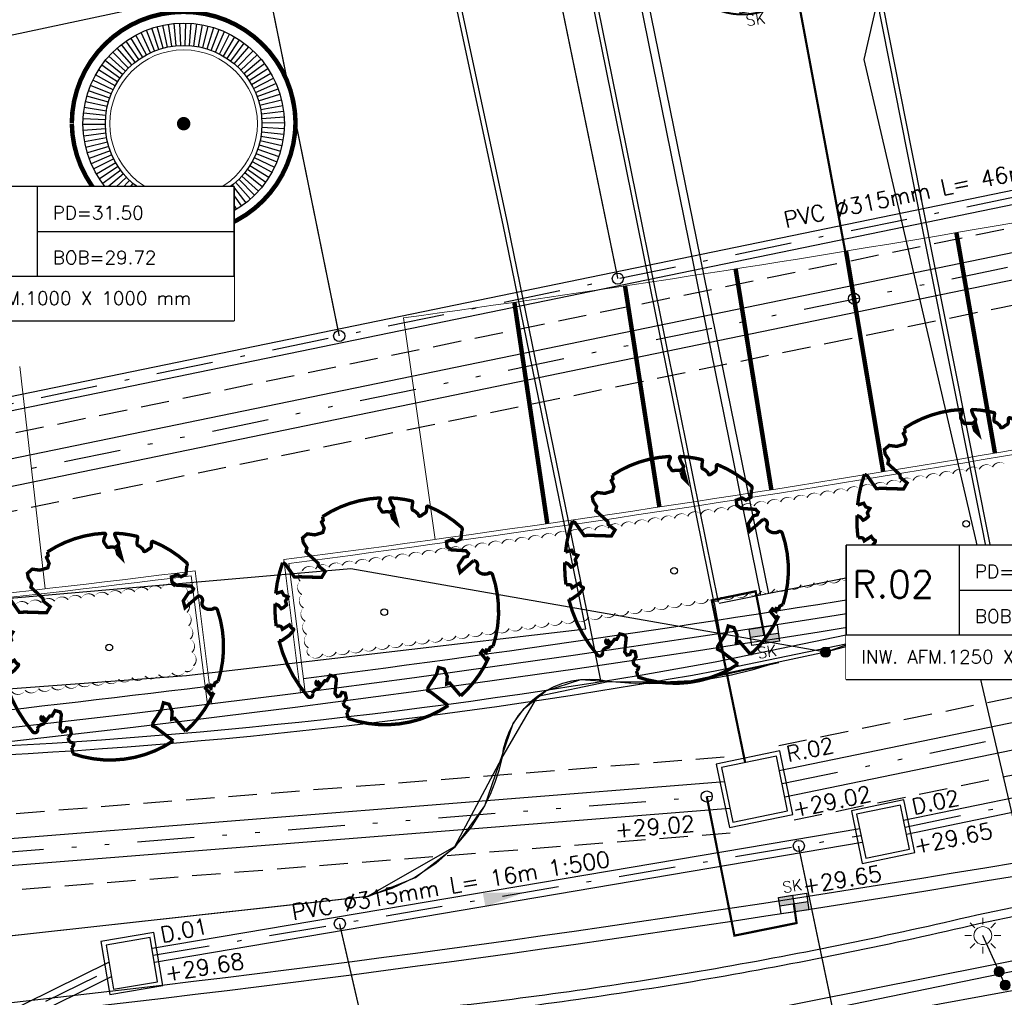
# Model space of a CAD drawing. Header units: metres. Extents: x 202952 to 203755, y 348959 to 349702.
# Tile 28 of 91: x 203231 to 203253, y 349342 to 349364. Entities that reach past the tile are written whole.
import ezdxf

# ---------------------------------------------------------------- set-up
doc = ezdxf.new("R2010")
doc.units = ezdxf.units.M
for name, pattern in [('1-200 DASHDOT', [2.54, 1.27, -0.635, 0, -0.635]), ('1-200 DIVIDE', [3.175, 1.27, -0.635, 0, -0.635, 0, -0.635]), ('1-200 HIDDEN', [0.9525, 0.635, -0.3175]), ('PH 1-1 STREEP', [2, 1, -1])]:
    doc.linetypes.add(name, pattern=pattern)
for name, color, linetype in [('PH-BEST-KL-DATA_ZIGGO BV', 12, '1-200 ZIGGO'), ('PH-BEST-KL-ET_MIDDENSPANNING_ENEXIS', 12, '1-200 MIDDENSPANNING'), ('PH-BEST-KL-LAAGSPANNING-ENEXIS', 12, '1-200 LAAGSPANNING'), ('PH-BEST-KL-WATER-WML', 12, '1-200 WML'), ('PH-BEST-RIO-DICHTSCHUIMEN', 222, '1-200 BATTING'), ('PH-INM-BOOM-HANDHAVEN', 96, 'Continuous'), ('PH-INM-KANTVERHARDING', 253, 'Continuous'), ('PH-NIEUW-AFSCHEIDING MATERIAAL PARKEERVAK', 115, 'PH 1-1 STREEP'), ('PH-NIEUW-BAND-20-30', 115, 'Continuous'), ('PH-NIEUW-BEPLANTING- OMRANDING', 115, 'Continuous'), ('PH-NIEUW-BEPLANTING-BOOM', 98, 'Continuous'), ('PH-NIEUW-BEPLANTING-HAAG', 115, '1-200 BLOKHAAG'), ('PH-NIEUW-STRAATMEUBILAIR-BOOMBANK', 115, 'Continuous'), ('PH-RIO-HUISAANSLUITING-DWA', 210, '1-200 DASHDOT'), ('PH-RIO-KOLK', 240, 'Continuous'), ('PH-RIO-KOLKAANSLUITING', 150, '1-200 HIDDEN'), ('PH-RIO-PUT-DWA', 240, 'Continuous'), ('PH-RIO-PUT-RWA', 150, 'Continuous'), ('PH-RIO-STRENG-DWA', 240, '1-200 DASHDOT'), ('PH-RIO-STRENG-INFILTRATIE', 8, '1-200 HIDDEN'), ('PH-RIO-STRENG-IT', 150, '1-200 DIVIDE'), ('PH-RIO-TEKST', 7, 'Continuous'), ('PH-RIO-TEKST-DWA-PUTTENSTAAT', 7, 'Continuous'), ('PH-RIO-VLOEIVLAKHOOGTE', 7, 'Continuous')]:
    doc.layers.add(name, color=color, linetype=linetype)
doc.layers.add('PH-NIEUW-AFSCHEIDING PARKEERVAK MAATVOERING', color=115, linetype='Continuous', lineweight=5)
doc.layers.add('PH-NIEUW-OPSLUITBAND-10', color=115, linetype='Continuous', lineweight=18)
doc.styles.add('NLCS-ISO', font='txt')
doc.styles.add('ROMANS', font='romans.shx')
doc.linetypes.add('1-200 BATTING', pattern='A,1.27e-05,-0.127,[134,ltypeshp.shx,S=0.127,R=0,X=-0.127,Y=0],-0.254,[134,ltypeshp.shx,S=0.127,R=180,X=0.127,Y=0],-0.127', length=0.508013)
doc.linetypes.add('1-200 BLOKHAAG', pattern='A,0,-0.035,[1,Gras.shx,S=5,R=0,X=0,Y=0.0025],-0.475', length=0.51)
doc.linetypes.add('1-200 LAAGSPANNING', pattern='A,1.5,-0.6,["LS",ROMANS,S=0.24,R=0,X=-0.45,Y=-0.12],-0.05', length=2.15)
doc.linetypes.add('1-200 MIDDENSPANNING', pattern='A,1.5,-0.6,["MS",ROMANS,S=0.24,R=0,X=-0.5,Y=-0.12],-0.05', length=2.15)
doc.linetypes.add('1-200 WML', pattern='A,1.5,-0.6,["WML",ROMANS,S=0.24,R=0,X=-0.5,Y=-0.12],-0.3', length=2.4)
doc.linetypes.add('1-200 ZIGGO', pattern='A,1.5,-0.6,["ZIGGO",ROMANS,S=0.24,R=0,X=-0.5,Y=-0.12],-0.65', length=2.75)

# ---------------------------------------------------------------- blocks, each defined once
blk = doc.blocks.new('SKL-WTB_HULP_MOF-SO')
at = {"linetype": 'ByBlock', "lineweight": 18}
h = blk.add_hatch(color=0, dxfattribs=at)
h.dxf.hatch_style = 1
h.paths.add_polyline_path([(-0.5625, 0, 1), (0.5625, 0, 1)])
at = {"color": 0, "linetype": 'ByBlock', "lineweight": 18}
blk.add_circle((0, 0), 0.5625, dxfattribs=at)
at = {"color": 0, "linetype": 'ByBlock', "lineweight": 18, "style": 'NLCS-ISO', "flags": 1}
for tag, p in [('TYPE', (1.5, 0)), ('LABEL', (1.5, -1.5)), ('OMSCHRIJVING', (1.5, -3))]:
    blk.add_attdef(tag, p, '', height=1, dxfattribs=at)
blk = doc.blocks.new('SKL-ET_OV_LICHTMAST-SO')
at = {"color": 0, "linetype": 'ByBlock', "lineweight": 18}
for points in [[(-1.41, 1.41), (-0.88, 0.88)], [(0, 2), (0, 1.25)], [(0.88, 0.88), (1.41, 1.41)], [(-1.25, 0), (-2, 0)], [(2, 0), (1.25, 0)], [(-1.41, -1.41), (-0.88, -0.88)], [(0.88, -0.88), (1.41, -1.41)], [(0, -1.25), (0, -2)]]:
    blk.add_lwpolyline(points, dxfattribs=at)
blk.add_circle((0, 0), 1, dxfattribs=at)
blk = doc.blocks.new('*U37')
at = {"const_width": 0.03}
blk.add_lwpolyline([(0.0865, 0.9424), (0.0882, 0.9444), (0.0899, 0.9462), (0.0915, 0.9478), (0.093, 0.9493), (0.0945, 0.9508), (0.096, 0.9523), (0.0974, 0.9539), (0.0989, 0.9558), (0.1003, 0.9579), (0.1016, 0.9604), (0.1026, 0.9635), (0.1033, 0.9672), (0.1035, 0.9716), (0.103, 0.9769), (0.1018, 0.9832), (0.0951, 1.0069, -0.52938), (0.1058, 1.0198, -0.087139), (0.4437, 0.9249, -0.372341), (0.4569, 0.8945), (0.4708, 0.8238), (0.436, 0.7892), (0.3984, 0.7971), (0.3534, 0.7633), (0.3706, 0.7205), (0.4172, 0.7055), (0.5424, 0.7342), (0.5729, 0.7174), (0.5699, 0.6905), (0.5414, 0.6729), (0.5154, 0.5883), (0.5486, 0.534), (0.6336, 0.6693, -0.504641), (0.6812, 0.6279, 0.331948), (0.7087, 0.5842, 0.282008), (0.7986, 0.6008), (0.7914, 0.597, -0.512156), (0.8325, 0.5967, -0.16076), (1.0189, -0.0112), (0.9955, -0.0338), (0.9953, -0.0588), (0.9724, -0.063), (0.9752, -0.0876), (0.9396, -0.0761), (0.9288, -0.1038), (0.9728, -0.1331), (0.9865, -0.1439), (1.0107, -0.1198, -0.106371), (0.8681, -0.5221), (0.7411, -0.4402), (0.7175, -0.4564), (0.7025, -0.389), (0.6572, -0.3347), (0.6047, -0.3352), (0.6059, -0.398), (0.5661, -0.5355), (0.5721, -0.5618), (0.601, -0.5659), (0.786, -0.6366, -0.236298), (-0.045, -1.0027, 0.159625), (-0.0694, -0.954, 0.350802), (-0.063, -0.9056, -0.504641), (-0.12, -0.8786), (-0.1061, -0.834), (-0.1295, -0.7925), (-0.1603, -0.7956), (-0.165, -0.8288), (-0.1884, -0.8423), (-0.2161, -0.8211), (-0.24, -0.695), (-0.2582, -0.6767), (-0.3044, -0.6782), (-0.3172, -0.733), (-0.3361, -0.7389), (-0.3538, -0.7846), (-0.4007, -0.7595, 0.733583), (-0.3835, -0.7945, -0.861625), (-0.374, -0.8255, 0.279978), (-0.4086, -0.8785), (-0.4072, -0.8805, -0.827056), (-0.4416, -0.9165, -0.116774), (-0.8304, -0.5113), (-0.8229, -0.5098), (-0.8167, -0.5081), (-0.8118, -0.5062), (-0.8079, -0.504), (-0.8049, -0.5018), (-0.8026, -0.4995), (-0.8009, -0.4972), (-0.7535, -0.4368), (-0.7525, -0.4347), (-0.7517, -0.4327), (-0.751, -0.4307), (-0.7503, -0.4287), (-0.7497, -0.4266), (-0.7489, -0.4245), (-0.7481, -0.4222), (-0.747, -0.4198), (-0.7457, -0.4171), (-0.7443, -0.4142), (-0.7427, -0.4112), (-0.741, -0.408), (-0.7394, -0.4048), (-0.7378, -0.4015), (-0.7364, -0.3982), (-0.7352, -0.3949), (-0.7342, -0.3918), (-0.7335, -0.3887), (-0.7331, -0.3858), (-0.733, -0.3831), (-0.7332, -0.3807), (-0.7336, -0.3786), (-0.7343, -0.3768), (-0.7353, -0.3754), (-0.7365, -0.3745), (-0.738, -0.3738), (-0.7397, -0.3735), (-0.7416, -0.3732), (-0.7436, -0.3731), (-0.7458, -0.3729), (-0.7481, -0.3725), (-0.7504, -0.372), (-0.7528, -0.3711), (-0.7552, -0.37), (-0.7577, -0.3686), (-0.7602, -0.367), (-0.7627, -0.3652), (-0.7653, -0.3633), (-0.7679, -0.3612), (-0.7706, -0.3591), (-0.7733, -0.357), (-0.776, -0.3548), (-0.7787, -0.3525), (-0.7813, -0.35), (-0.8299, -0.4057), (-0.8323, -0.403), (-0.8346, -0.4), (-0.8366, -0.3969), (-0.8385, -0.3935), (-0.8407, -0.3903), (-0.8438, -0.3875), (-0.8483, -0.3856), (-0.8548, -0.3849), (-0.8637, -0.3857), (-0.8758, -0.3885), (-0.8914, -0.3935, -0.040997), (-0.9582, -0.2054), (-0.9235, -0.2114), (-0.8925, -0.2313), (-0.876, -0.2163), (-0.8562, -0.1854), (-0.8752, -0.1563), (-0.8646, -0.1134), (-0.904, -0.1102), (-0.9304, -0.0846), (-0.9784, -0.116, -0.05814), (-0.9976, 0.1658), (-0.9704, 0.1604), (-0.8597, 0.0728), (-0.8119, 0.0894), (-0.6256, 0.1385), (-0.6098, 0.2), (-0.6818, 0.2287), (-0.6928, 0.2523), (-0.8243, 0.3168), (-0.8272, 0.3537), (-0.8716, 0.3914), (-0.8897, 0.428), (-0.8593, 0.4757), (-0.7915, 0.4863), (-0.7299, 0.5265), (-0.7292, 0.568), (-0.7676, 0.6133), (-0.7574, 0.6324), (-0.7726, 0.662, -0.13428), (-0.3328, 0.967, -0.541727), (-0.3193, 0.9566), (-0.3215, 0.9279), (-0.3211, 0.913), (-0.319, 0.9015), (-0.3158, 0.893), (-0.3116, 0.8867), (-0.307, 0.8821), (-0.3021, 0.8784), (-0.2974, 0.8752), (-0.2931, 0.8718), (-0.2892, 0.8684), (-0.2856, 0.865), (-0.2823, 0.8618), (-0.2791, 0.859), (-0.2759, 0.8567), (-0.2728, 0.8551), (-0.2695, 0.8543), (-0.266, 0.8545), (-0.2623, 0.8554), (-0.2585, 0.8569), (-0.2545, 0.8589), (-0.2505, 0.861), (-0.2463, 0.8633), (-0.2421, 0.8653), (-0.2379, 0.8671), (-0.2336, 0.8684), (-0.2294, 0.8693), (-0.2252, 0.87), (-0.2211, 0.8706), (-0.2171, 0.8712), (-0.2132, 0.8719), (-0.2096, 0.873), (-0.2061, 0.8744), (-0.2029, 0.8764), (-0.1999, 0.8789), (-0.1972, 0.8817), (-0.1947, 0.8848), (-0.1926, 0.8648), (-0.1881, 0.8597), (-0.1668, 0.8236), (-0.1221, 0.7992), (-0.1854, 0.9016), (-0.1842, 0.9047), (-0.1834, 0.9077), (-0.183, 0.9107), (-0.1832, 0.9136), (-0.1839, 0.9166), (-0.1854, 0.9195), (-0.1875, 0.9226), (-0.1905, 0.9258), (-0.1943, 0.9293), (-0.1988, 0.9333), (-0.2041, 0.9381), (-0.2099, 0.9438), (-0.2164, 0.9507), (-0.2235, 0.959), (-0.2399, 0.9802, -0.543104), (-0.2342, 0.9962, -0.046766), (-0.0468, 1.0235, -0.385168), (-0.0363, 1.0149), (-0.0305, 0.9765), (-0.0276, 0.9645), (-0.0243, 0.9561), (-0.0208, 0.9506), (-0.017, 0.9475), (-0.0132, 0.9459), (-0.0093, 0.9454), (-0.0055, 0.9452), (-0.0017, 0.9448), (0.0019, 0.9441), (0.0054, 0.9431), (0.0088, 0.942), (0.0122, 0.9407), (0.0154, 0.9393), (0.0186, 0.9379), (0.0217, 0.9364), (0.0248, 0.935), (0.0278, 0.9335), (0.0307, 0.9321), (0.0334, 0.9306), (0.036, 0.9291), (0.0383, 0.9275), (0.0404, 0.9259), (0.0422, 0.9241), (0.0438, 0.9223), (0.0451, 0.9204), (0.0462, 0.9185), (0.0473, 0.9168), (0.0483, 0.9152), (0.0494, 0.9138), (0.0506, 0.9128), (0.0521, 0.9121), (0.0537, 0.9118), (0.0556, 0.912), (0.0577, 0.9126), (0.06, 0.9135), (0.0623, 0.9148), (0.0647, 0.9165), (0.0672, 0.9184), (0.0696, 0.9207), (0.0719, 0.9232), (0.0742, 0.926), (0.0765, 0.9288), (0.0787, 0.9318), (0.0807, 0.9346), (0.0827, 0.9374), (0.0847, 0.94)], format="xyb", close=True, dxfattribs=at)
blk.add_circle((0, 0), 0.03)
blk = doc.blocks.new('Materialisatie')
blk.add_solid([(-1.04, 0.173), (-1.04, -0.173), (0, 0)])
at = {"style": 'ROMANS'}
blk.add_attdef('MATERIALISATIE', (-2.631, 0.657), '', height=0.4, dxfattribs=at)
blk = doc.blocks.new('*U25')
at = {"const_width": 0.1}
blk.add_lwpolyline([(-2.5, 0.004, 0.990403), (2.5, 0.03, 0.990403), (-2.5, 0.018)], format="xyb", dxfattribs=at)
at = {"linetype": 'Continuous', "const_width": 0.15}
blk.add_lwpolyline([(-0.075, 0, 1), (0.075, 0, 1)], format="xyb", close=True, dxfattribs=at)
blk = doc.blocks.new('*U30')
at = {"style": 'ROMANS'}
blk.add_attdef('VV', (0, 0), '', height=0.4, dxfattribs=at)
blk = doc.blocks.new('*U32')
for p, q in [((6.928, 1), (6.928, -1)), ((0, 0), (0, -1))]:
    blk.add_line(p, q)
blk.add_lwpolyline([(0, 2), (6.928, 2), (6.928, -1), (0, -1)], close=True)
blk.add_wipeout([(0, 2), (6.928, 2), (6.928, -1), (0, -1)])
for p, q in [((2.528, 2), (2.528, 0)), ((2.528, 1), (6.928, 1)), ((2.528, 0), (6.928, 0)), ((0, -1), (6.928, -1))]:
    blk.add_line(p, q)
blk.add_lwpolyline([(0, 2), (0, 0), (6.928, 0), (6.928, 2)], close=True)
at = {"style": 'ROMANS'}
for tag, p, height in [('PD', (2.877, 1.265), 0.3), ('P.NR', (0.139, 0.828), 0.6), ('BOB', (2.877, 0.265), 0.3), ('INW.AFM.', (0.338, -0.643), 0.3)]:
    blk.add_attdef(tag, p, '', height=height, dxfattribs=at)
blk = doc.blocks.new('*U53')
h = blk.add_hatch(color=256)
h.paths.add_polyline_path([(0, 0.374), (-0.315, 0.374), (-0.315, 0.187), (0, 0.187)])
h.paths.add_polyline_path([(0, 0.187), (0, 0), (0.315, 0), (0.315, 0.187)])
blk.add_lwpolyline([(0.315, 0), (-0.315, 0), (-0.315, 0.374), (0.315, 0.374)], close=True)
for points in [[(-0.315, 0.374), (0, 0.374), (0, 0)], [(-0.315, 0.187), (0.315, 0.187)]]:
    blk.add_lwpolyline(points)
at = {"style": 'ROMANS'}
blk.add_attdef('SK', (-0.193, 0.454), '', height=0.25, dxfattribs=at)
blk = doc.blocks.new('*U48')
h = blk.add_hatch(color=256)
h.paths.add_polyline_path([(0, 0.374), (-0.315, 0.374), (-0.315, 0.187), (0, 0.187)])
h.paths.add_polyline_path([(0, 0.187), (0, 0), (0.315, 0), (0.315, 0.187)])
blk.add_lwpolyline([(0.315, 0), (-0.315, 0), (-0.315, 0.374), (0.315, 0.374)], close=True)
for points in [[(-0.315, 0.374), (0, 0.374), (0, 0)], [(-0.315, 0.187), (0.315, 0.187)]]:
    blk.add_lwpolyline(points)
at = {"style": 'ROMANS'}
blk.add_attdef('SK', (-0.214, -0.31), '', height=0.25, dxfattribs=at)

msp = doc.modelspace()

# ---------------------------------------------------------------- linework, layer by layer
at = {"layer": 'PH-BEST-KL-DATA_ZIGGO BV'}
for points in [[(203254.506, 349351.64), (203254.121, 349351.205), (203253.784, 349350.963), (203252.485, 349350.745)], [(203218.819, 349335.49), (203233.597, 349338.909), (203234.523, 349339.148), (203293.579, 349351.282), (203295.81, 349340.637)], [(203249.404, 349350.198), (203251.496, 349350.943), (203252.485, 349350.745)], [(203249.404, 349350.198), (203246.404, 349349.554), (203245.166, 349349.494), (203243.932, 349349.578), (203243.15, 349349.327)], [(203222.577, 349342.91), (203239.196, 349344.746), (203240.243, 349345.162), (203241.132, 349345.854), (203241.793, 349346.766), (203242.426, 349348.607), (203242.67, 349348.94), (203243.15, 349349.327)]]:
    msp.add_lwpolyline(points, dxfattribs=at)
at = {"layer": 'PH-BEST-KL-ET_MIDDENSPANNING_ENEXIS'}
for points in [[(203252.485, 349350.745), (203253.475, 349350.787), (203254.299, 349351.336), (203254.445, 349351.54), (203254.632, 349351.707), (203255.151, 349351.798), (203255.609, 349351.536), (203257.619, 349349.779), (203260.216, 349349.161), (203266.729, 349350.388), (203273.469, 349351.67), (203276.911, 349352.675), (203281.928, 349353.842), (203290.772, 349357.564), (203296.892, 349361.341)], [(203249.405, 349350.198), (203238.798, 349352.06), (203224.672, 349350.827), (203219.847, 349349.502), (203213.896, 349347.713), (203202.332, 349346.874), (203198.876, 349347.19), (203195.885, 349348.951)], [(203252.486, 349350.745), (203251.659, 349350.958), (203250.849, 349350.687), (203250.144, 349350.39), (203249.404, 349350.198)], [(203196.997, 349347.478), (203200.84, 349344.532), (203205.542, 349343.375), (203213.454, 349342.599), (203221.401, 349342.781), (203239.173, 349344.744), (203241.119, 349345.852), (203242.172, 349347.827), (203242.977, 349349.215), (203244.548, 349349.543), (203246.394, 349349.537), (203248.364, 349349.965)], [(203248.364, 349349.965), (203248.198, 349349.928), (203247.756, 349349.794), (203247.307, 349349.684), (203246.852, 349349.598), (203246.394, 349349.537), (203245.933, 349349.501), (203245.471, 349349.49), (203245.009, 349349.504), (203244.548, 349349.543), (203244.344, 349349.576), (203244.138, 349349.588), (203243.932, 349349.578), (203243.727, 349349.546), (203243.528, 349349.494), (203243.335, 349349.42), (203243.15, 349349.327), (203242.977, 349349.215), (203242.816, 349349.086), (203242.67, 349348.94), (203242.539, 349348.78), (203242.426, 349348.607), (203242.332, 349348.423), (203242.258, 349348.23), (203242.204, 349348.031), (203242.172, 349347.827), (203242.104, 349347.552), (203242.017, 349347.283), (203241.911, 349347.02), (203241.786, 349346.765), (203241.485, 349346.285), (203241.119, 349345.852), (203240.696, 349345.474), (203240.224, 349345.16), (203239.713, 349344.915), (203239.173, 349344.744)]]:
    msp.add_lwpolyline(points, dxfattribs=at)
at = {"layer": 'PH-BEST-KL-LAAGSPANNING-ENEXIS'}
for points in [[(203241.101, 349366.091), (203224.327, 349362.515), (203223.014, 349362.244), (203221.717, 349361.902), (203220.555, 349361.53), (203219.413, 349361.102), (203218.891, 349360.884)], [(203253.284, 349343.058), (203252.92, 349343.864)], [(203253.42, 349342.758), (203253.284, 349343.058)]]:
    msp.add_lwpolyline(points, dxfattribs=at)
at = {"layer": 'PH-BEST-KL-WATER-WML'}
for points in [[(203254.445, 349342.852), (203252.244, 349352.299), (203252.828, 349352.435), (203250.265, 349363.44), (203251.463, 349368.64)], [(203218.149, 349338.387), (203220.418, 349338.735), (203225.999, 349339.592), (203227.028, 349339.26), (203231.591, 349340.04), (203231.76, 349340.039), (203231.967, 349340.075), (203233.186, 349340.319), (203234.339, 349339.837), (203239.443, 349340.643), (203243.119, 349341.224), (203243.606, 349341.321), (203263.907, 349345.355), (203267.71, 349346.111), (203276.051, 349347.768), (203286.092, 349349.89), (203294.515, 349351.67)]]:
    msp.add_lwpolyline(points, dxfattribs=at)
at = {"layer": 'PH-BEST-RIO-DICHTSCHUIMEN'}
msp.add_line((203220.148, 349336.543), (203281.475, 349347.724), dxfattribs=at)
at = {"layer": 'PH-INM-KANTVERHARDING'}
for p, q in [((203247.96, 349351.473), (203244.951, 349366.274)), ((203248.136, 349351.509), (203245.128, 349366.31)), ((203252.816, 349350.992), (203258.929, 349352.224)), ((203253.058, 349351.513), (203253.255, 349351.545)), ((203253.288, 349351.591), (203253.189, 349351.571))]:
    msp.add_line(p, q, dxfattribs=at)
at = {"layer": 'PH-INM-KANTVERHARDING', "flags": 128}
for points in [[(203253.189, 349351.571), (203251.24, 349361.355), (203249.311, 349371.116)], [(203253.288, 349351.591), (203251.338, 349361.374), (203249.409, 349371.135)], [(203246.918, 349351.298), (203245.074, 349360.398), (203243.059, 349370.358)], [(203247.016, 349351.317), (203245.172, 349360.418), (203243.157, 349370.378)], [(203240.224, 349369.436), (203242.295, 349359.765), (203244.141, 349350.765)], [(203252.949, 349352.472), (203247.026, 349351.285)], [(203246.918, 349351.298), (203247.149, 349350.032)], [(203244.141, 349350.765), (203244.385, 349349.525)]]:
    msp.add_lwpolyline(points, dxfattribs=at)
at = {"layer": 'PH-INM-KANTVERHARDING'}
msp.add_lwpolyline([(203240.489, 349367.719), (203230.723, 349365.812), (203219.731, 349363.746), (203208.426, 349361.513), (203206.695, 349349.448), (203207.903, 349347.825), (203217.895, 349348.522), (203225.062, 349348.925), (203235.123, 349349.674), (203244.048, 349350.721), (203242.197, 349359.744), (203240.126, 349369.416)], dxfattribs=at)
at = {"layer": 'PH-INM-KANTVERHARDING', "flags": 128}
for points in [[(203217.025, 349334.585, -0.461272), (203221.482, 349340.772), (203226.933, 349341.138, 0.012257), (203241.12, 349342.292, 0.014651), (203246.946, 349343.132, 0.014836), (203252.785, 349344.328), (203259.827, 349345.789), (203269.789, 349347.841), (203280.366, 349350.022), (203291.686, 349352.366, -0.40296), (203292.316, 349351.992)], [(203217.155, 349334.634), (203217.215, 349334.649, -0.460144), (203221.497, 349340.573), (203226.945, 349340.939, 0.012257), (203241.142, 349342.093, 0.014653), (203246.98, 349342.935, 0.014829), (203252.828, 349344.133), (203259.868, 349345.593), (203269.829, 349347.645), (203280.406, 349349.826), (203291.73, 349352.171, -0.404918), (203292.123, 349351.939, -0.210866)], [(203207.905, 349346.598), (203218.252, 349347.258), (203229.358, 349348.022, 0.034889), (203246.941, 349349.982), (203252.791, 349351.19, 0.452769), (203253.058, 349351.513, 0.214159)]]:
    msp.add_lwpolyline(points, format="xyb", dxfattribs=at)
at = {"layer": 'PH-INM-KANTVERHARDING'}
for points in [[(203252.936, 349351.016, 0.365948), (203253.255, 349351.545)], [(203207.893, 349346.389), (203218.265, 349347.058), (203229.369, 349347.823, 0.034889), (203246.979, 349349.785), (203252.816, 349350.992, 0.206717)]]:
    msp.add_lwpolyline(points, format="xyb", dxfattribs=at)
at = {"layer": 'PH-NIEUW-AFSCHEIDING MATERIAAL PARKEERVAK', "ltscale": 0.2, "transparency": 33554687, "const_width": 0.1}
for points in [[(203252.329, 349359.572), (203253.191, 349354.646)], [(203249.863, 349359.159), (203250.694, 349354.229)], [(203247.395, 349358.763), (203248.194, 349353.827)], [(203244.924, 349358.382), (203245.692, 349353.441)], [(203242.451, 349358.017), (203243.187, 349353.071)]]:
    msp.add_lwpolyline(points, dxfattribs=at)
at = {"layer": 'PH-NIEUW-AFSCHEIDING PARKEERVAK MAATVOERING', "lineweight": 13}
for points in [[(203239.975, 349357.667), (203240.68, 349352.717)], [(203231.396, 349356.581), (203231.962, 349351.613)]]:
    msp.add_lwpolyline(points, dxfattribs=at)
msp.add_arc((203186.486, 349745.698), 391.7, 277.8486, 281.63765, dxfattribs=at)
at = {"layer": 'PH-NIEUW-BAND-20-30'}
for points in [[(203276.082, 349356.062), (203267.115, 349354.215, -0.036433), (203209.435, 349346.657)], [(203267.785, 349347.819, -0.028188), (203222.514, 349341.199)]]:
    msp.add_lwpolyline(points, format="xyb", dxfattribs=at)
for radius, start, end in [(400, 273.29144, 281.63765), (405.8, 275.08974, 281.54814)]:
    msp.add_arc((203186.486, 349745.698), radius, start, end, dxfattribs=at)
at = {"layer": 'PH-NIEUW-BEPLANTING- OMRANDING'}
for points in [[(203253.432, 349354.383, 0, 0.03, 0.520567), (203253.137, 349354.333, 0, 0.03, 0.520567), (203252.841, 349354.283, 0, 0.03, 0.520567), (203252.545, 349354.233, 0, 0.03, 0.520567), (203252.249, 349354.183, 0, 0.03, 0.520567), (203251.953, 349354.133, 0, 0.03, 0.520567), (203251.657, 349354.084, 0, 0.03, 0.520567), (203251.361, 349354.035, 0, 0.03, 0.520567), (203251.065, 349353.986, 0, 0.03, 0.520567), (203250.769, 349353.937, 0, 0.03, 0.520567), (203250.473, 349353.889, 0, 0.03, 0.520567), (203250.177, 349353.84, 0, 0.03, 0.520567), (203249.881, 349353.792, 0, 0.03, 0.520567), (203249.585, 349353.745, 0, 0.03, 0.520567), (203249.289, 349353.697, 0, 0.03, 0.520567), (203248.993, 349353.65, 0, 0.03, 0.520567), (203248.696, 349353.602, 0, 0.03, 0.520567), (203248.4, 349353.556, 0, 0.03, 0.520567), (203248.104, 349353.509, 0, 0.03, 0.520567), (203247.807, 349353.462, 0, 0.03, 0.520567), (203247.511, 349353.416, 0, 0.03, 0.520567), (203247.214, 349353.37, 0, 0.03, 0.520567), (203246.918, 349353.324, 0, 0.03, 0.520567), (203246.621, 349353.279, 0, 0.03, 0.520567), (203246.325, 349353.234, 0, 0.03, 0.520567), (203246.028, 349353.188, 0, 0.03, 0.520567), (203245.732, 349353.144, 0, 0.03, 0.520567), (203245.435, 349353.099, 0, 0.03, 0.520567), (203245.138, 349353.054, 0, 0.03, 0.520567), (203244.842, 349353.01, 0, 0.03, 0.520567), (203244.545, 349352.966, 0, 0.03, 0.520567), (203244.248, 349352.923, 0, 0.03, 0.520567), (203243.951, 349352.879, 0, 0.03, 0.520567), (203243.654, 349352.836, 0, 0.03, 0.520567), (203243.357, 349352.793, 0, 0.03, 0.520567), (203243.06, 349352.75, 0, 0.03, 0.520567), (203242.764, 349352.707, 0, 0.03, 0.520567), (203242.467, 349352.665, 0, 0.03, 0.520567), (203242.17, 349352.622, 0, 0.03, 0.520567), (203241.872, 349352.581, 0, 0.03, 0.520567), (203241.575, 349352.539, 0, 0.03, 0.520567), (203241.278, 349352.497, 0, 0.03, 0.520567), (203240.981, 349352.456, 0, 0.03, 0.520567), (203240.684, 349352.415, 0, 0.03, 0.520567), (203240.387, 349352.374, 0, 0.03, 0.520567), (203240.09, 349352.333, 0, 0.03, 0.520567), (203239.792, 349352.293, 0, 0.03, 0.520567), (203239.495, 349352.253, 0, 0.03, 0.520567), (203239.198, 349352.213, 0, 0.03, 0.520567), (203238.9, 349352.173, 0, 0.03, 0.520567), (203238.603, 349352.134, 0, 0.03, 0.520567), (203238.305, 349352.094, 0, 0.03, 0.520567), (203238.008, 349352.055, 0, 0.03, 0.520567), (203237.711, 349352.017, 0, 0.03, 0.520567), (203237.664, 349351.783, 0, 0.03, 0.520567), (203237.702, 349351.486, 0, 0.03, 0.520567), (203237.739, 349351.188, 0, 0.03, 0.520567), (203237.776, 349350.89, 0, 0.03, 0.520567), (203237.813, 349350.593, 0, 0.03, 0.520567), (203237.85, 349350.295, 0, 0.03, 0.520567), (203237.872, 349350.122, 0, 0.03, 0.520567), (203238.169, 349350.16, 0, 0.03, 0.520567), (203238.467, 349350.199, 0, 0.03, 0.520567), (203238.764, 349350.239, 0, 0.03, 0.520567), (203239.062, 349350.278, 0, 0.03, 0.520567), (203239.359, 349350.318, 0, 0.03, 0.520567), (203239.656, 349350.357, 0, 0.03, 0.520567), (203239.954, 349350.398, 0, 0.03, 0.520567), (203240.251, 349350.438, 0, 0.03, 0.520567), (203240.548, 349350.478, 0, 0.03, 0.520567), (203240.846, 349350.519, 0, 0.03, 0.520567), (203241.143, 349350.56, 0, 0.03, 0.520567), (203241.44, 349350.601, 0, 0.03, 0.520567), (203241.737, 349350.643, 0, 0.03, 0.520567), (203242.034, 349350.685, 0, 0.03, 0.520567), (203242.331, 349350.726, 0, 0.03, 0.520567), (203242.628, 349350.769, 0, 0.03, 0.520567), (203242.925, 349350.811, 0, 0.03, 0.520567), (203243.222, 349350.853, 0, 0.03, 0.520567), (203243.519, 349350.896, 0, 0.03, 0.520567), (203243.816, 349350.939, 0, 0.03, 0.520567), (203244.113, 349350.982, 0, 0.03, 0.520567), (203244.41, 349351.026, 0, 0.03, 0.520567), (203244.706, 349351.07, 0, 0.03, 0.520567), (203245.003, 349351.113, 0, 0.03, 0.520567), (203245.3, 349351.158, 0, 0.03, 0.520567), (203245.597, 349351.202, 0, 0.03, 0.520567), (203245.893, 349351.246, 0, 0.03, 0.520567), (203246.19, 349351.291, 0, 0.03, 0.520567), (203246.487, 349351.336, 0, 0.03, 0.520567), (203246.783, 349351.382, 0, 0.03, 0.520567), (203247.08, 349351.427, 0, 0.03, 0.520567), (203247.376, 349351.473, 0, 0.03, 0.520567), (203247.673, 349351.519, 0, 0.03, 0.520567), (203247.969, 349351.565, 0, 0.03, 0.520567), (203248.266, 349351.611, 0, 0.03, 0.520567), (203248.562, 349351.658, 0, 0.03, 0.520567), (203248.858, 349351.704, 0, 0.03, 0.520567), (203249.155, 349351.751, 0, 0.03, 0.520567), (203249.451, 349351.799, 0, 0.03, 0.520567), (203249.747, 349351.846, 0, 0.03, 0.520567), (203250.043, 349351.894, 0, 0.03, 0.520567), (203250.339, 349351.942, 0, 0.03, 0.520567), (203250.635, 349351.99, 0, 0.03, 0.520567), (203250.932, 349352.038, 0, 0.03, 0.520567), (203251.228, 349352.087, 0, 0.03, 0.520567), (203251.524, 349352.136, 0, 0.03, 0.520567), (203251.82, 349352.185, 0, 0.03, 0.520567), (203252.115, 349352.234, 0, 0.03, 0.520567), (203252.411, 349352.283, 0, 0.03, 0.520567), (203252.707, 349352.333, 0, 0.03, 0.520567), (203253.003, 349352.383, 0, 0.03, 0.520567), (203253.299, 349352.433, 0, 0.03, 0.520567), (203253.595, 349352.483, 0, 0.03, 0.520567)], [(203231.284, 349351.234, 0, 0.03, -0.520567), (203231.582, 349351.268, 0, 0.03, -0.520567), (203231.88, 349351.302, 0, 0.03, -0.520567), (203232.178, 349351.336, 0, 0.03, -0.520567), (203232.476, 349351.371, 0, 0.03, -0.520567), (203232.774, 349351.406, 0, 0.03, -0.520567), (203233.072, 349351.441, 0, 0.03, -0.520567), (203233.37, 349351.476, 0, 0.03, -0.520567), (203233.668, 349351.512, 0, 0.03, -0.520567), (203233.966, 349351.547, 0, 0.03, -0.520567), (203234.264, 349351.583, 0, 0.03, -0.520567), (203234.561, 349351.62, 0, 0.03, -0.520567), (203234.859, 349351.656, 0, 0.03, -0.520567), (203235.057, 349351.68, 0, 0.03, -0.520567), (203235.094, 349351.383, 0, 0.03, -0.520567), (203235.131, 349351.085, 0, 0.03, -0.520567), (203235.169, 349350.787, 0, 0.03, -0.520567), (203235.206, 349350.49, 0, 0.03, -0.520567), (203235.243, 349350.192, 0, 0.03, -0.520567), (203235.28, 349349.894, 0, 0.03, -0.520567), (203235.094, 349349.771, 0, 0.03, -0.520567), (203234.796, 349349.734, 0, 0.03, -0.520567), (203234.499, 349349.698, 0, 0.03, -0.520567), (203234.201, 349349.662, 0, 0.03, -0.520567), (203233.903, 349349.626, 0, 0.03, -0.520567), (203233.605, 349349.591, 0, 0.03, -0.520567), (203233.307, 349349.555, 0, 0.03, -0.520567), (203233.009, 349349.52, 0, 0.03, -0.520567), (203232.711, 349349.485, 0, 0.03, -0.520567), (203232.413, 349349.451, 0, 0.03, -0.520567), (203232.115, 349349.416, 0, 0.03, -0.520567), (203231.817, 349349.382, 0, 0.03, -0.520567), (203231.519, 349349.348, 0, 0.03, -0.520567), (203231.221, 349349.314, 0, 0.03, -0.520567)]]:
    msp.add_lwpolyline(points, format="xyseb", dxfattribs=at)
at = {"layer": 'PH-NIEUW-BEPLANTING-HAAG', "ltscale": 1.3, "flags": 128}
msp.add_lwpolyline([(203268.541, 349354.815), (203267.054, 349354.509, -0.018573), (203237.736, 349349.599)], format="xyb", dxfattribs=at)
at = {"layer": 'PH-NIEUW-BEPLANTING-HAAG', "ltscale": 1.3}
msp.add_lwpolyline([(203235.541, 349349.423, -0.016368), (203209.512, 349347.062, -0.016368)], format="xyb", dxfattribs=at)
at = {"layer": 'PH-NIEUW-OPSLUITBAND-10'}
for p, q in [((203237.302, 349352.266), (203237.674, 349349.289)), ((203235.318, 349352.015), (203235.689, 349349.038)), ((203235.231, 349351.903), (203235.59, 349349.026)), ((203235.392, 349349.001), (203235.392, 349349.001))]:
    msp.add_line(p, q, dxfattribs=at)
for points in [[(203268.094, 349357.479), (203266.509, 349357.153, -0.018669), (203237.302, 349352.266)], [(203268.017, 349357.361), (203266.53, 349357.055, -0.018606), (203237.413, 349352.18), (203237.773, 349349.302)], [(203209.535, 349346.663), (203209.369, 349349.558, 0.016365), (203235.231, 349351.903)]]:
    msp.add_lwpolyline(points, format="xyb", dxfattribs=at)
msp.add_lwpolyline([(203237.971, 349349.328), (203237.971, 349349.327)], dxfattribs=at)
for radius in [1.75, 1.65]:
    msp.add_circle((203235.06, 349362.007), radius, dxfattribs=at)
msp.add_arc((203186.486, 349745.698), 396.7, 273.29146, 277.07067, dxfattribs=at)
at = {"layer": 'PH-NIEUW-STRAATMEUBILAIR-BOOMBANK'}
for points in [[(203234.895, 349363.75), (203234.848, 349364.247)], [(203234.995, 349363.756), (203234.977, 349364.256)], [(203235.095, 349363.757), (203235.108, 349364.257)], [(203235.191, 349363.752), (203235.228, 349364.251)], [(203235.29, 349363.742), (203235.356, 349364.238)], [(203234.319, 349363.593), (203234.108, 349364.046)], [(203234.411, 349363.632), (203234.226, 349364.097)], [(203234.505, 349363.667), (203234.346, 349364.141)], [(203234.601, 349363.696), (203234.469, 349364.178)], [(203234.698, 349363.719), (203234.594, 349364.208)], [(203234.796, 349363.737), (203234.721, 349364.232)], [(203235.389, 349363.726), (203235.483, 349364.217)], [(203235.486, 349363.705), (203235.608, 349364.19)], [(203235.583, 349363.678), (203235.732, 349364.155)], [(203235.677, 349363.645), (203235.853, 349364.113)], [(203235.77, 349363.607), (203235.972, 349364.064)], [(203234.06, 349363.443), (203233.774, 349363.853)], [(203234.143, 349363.498), (203233.881, 349363.924)], [(203234.23, 349363.548), (203233.993, 349363.988)], [(203235.86, 349363.564), (203236.088, 349364.009)], [(203235.948, 349363.516), (203236.201, 349363.947)], [(203236.032, 349363.463), (203236.31, 349363.878)], [(203236.114, 349363.405), (203236.415, 349363.804)], [(203233.83, 349363.251), (203233.478, 349363.607)], [(203233.903, 349363.32), (203233.572, 349363.694)], [(203233.979, 349363.384), (203233.671, 349363.777)], [(203236.192, 349363.342), (203236.515, 349363.724)], [(203236.266, 349363.275), (203236.611, 349363.638)], [(203233.696, 349363.103), (203233.306, 349363.416)], [(203233.76, 349363.179), (203233.389, 349363.514)], [(203236.337, 349363.205), (203236.701, 349363.547)], [(203236.403, 349363.13), (203236.787, 349363.45)], [(203233.58, 349362.94), (203233.157, 349363.207)], [(203233.635, 349363.023), (203233.228, 349363.313)], [(203236.465, 349363.051), (203236.866, 349363.349)], [(203236.522, 349362.969), (203236.94, 349363.244)], [(203236.575, 349362.884), (203237.008, 349363.135)], [(203233.483, 349362.765), (203233.032, 349362.982)], [(203233.529, 349362.854), (203233.091, 349363.096)], [(203236.622, 349362.796), (203237.069, 349363.022)], [(203233.407, 349362.58), (203232.934, 349362.744)], [(203233.442, 349362.674), (203232.98, 349362.864)], [(203236.665, 349362.706), (203237.123, 349362.905)], [(203236.702, 349362.613), (203237.171, 349362.786)], [(203233.352, 349362.388), (203232.864, 349362.497)], [(203233.377, 349362.485), (203232.896, 349362.621)], [(203236.734, 349362.518), (203237.212, 349362.664)], [(203236.761, 349362.422), (203237.246, 349362.54)], [(203233.333, 349362.29), (203232.84, 349362.371)], [(203236.781, 349362.324), (203237.273, 349362.415)], [(203236.797, 349362.225), (203237.293, 349362.287)], [(203233.312, 349362.091), (203232.813, 349362.115)], [(203233.32, 349362.191), (203232.823, 349362.243)], [(203236.806, 349362.126), (203237.305, 349362.16)], [(203233.31, 349361.991), (203232.81, 349361.986)], [(203233.314, 349361.891), (203232.815, 349361.858)], [(203236.801, 349361.826), (203237.298, 349361.774)], [(203236.808, 349361.926), (203237.308, 349361.903)], [(203236.81, 349362.026), (203237.31, 349362.031)], [(203233.324, 349361.792), (203232.828, 349361.73)], [(203233.339, 349361.693), (203232.847, 349361.603)], [(203233.36, 349361.595), (203232.874, 349361.477)], [(203236.769, 349361.629), (203237.257, 349361.521)], [(203236.788, 349361.727), (203237.281, 349361.647)], [(203233.386, 349361.498), (203232.908, 349361.353)], [(203233.418, 349361.404), (203232.948, 349361.231)], [(203236.715, 349361.436), (203237.187, 349361.273)], [(203236.745, 349361.532), (203237.226, 349361.396)], [(203233.455, 349361.311), (203232.996, 349361.112)], [(203233.497, 349361.22), (203233.051, 349360.995)], [(203236.593, 349361.163), (203237.031, 349360.921)], [(203236.639, 349361.251), (203237.09, 349361.036)], [(203236.679, 349361.343), (203237.142, 349361.153)], [(203233.545, 349361.132), (203233.112, 349360.882)], [(203233.597, 349361.047), (203233.179, 349360.773)], [(203233.654, 349360.965), (203233.253, 349360.667)], [(203236.487, 349360.993), (203236.894, 349360.704)], [(203236.542, 349361.076), (203236.966, 349360.81)], [(203233.716, 349360.887), (203233.332, 349360.566)], [(203233.782, 349360.812), (203233.417, 349360.47)], [(203233.853, 349360.741), (203233.508, 349360.379)], [(203236.293, 349360.765), (203236.645, 349360.41)], [(203236.362, 349360.837), (203236.734, 349360.503)], [(203236.426, 349360.914), (203236.817, 349360.601)], [(203233.927, 349360.674), (203233.603, 349360.293)], [(203234.005, 349360.611), (203233.704, 349360.212)], [(203234.087, 349360.553), (203233.808, 349360.138)], [(203234.171, 349360.5), (203233.917, 349360.069)], [(203235.979, 349360.518), (203236.242, 349360.092)], [(203236.063, 349360.573), (203236.349, 349360.163)], [(203236.143, 349360.632), (203236.452, 349360.24)], [(203236.22, 349360.697), (203236.551, 349360.322)], [(203234.259, 349360.452), (203234.03, 349360.007)], [(203234.349, 349360.408), (203234.146, 349359.952)], [(203234.441, 349360.37), (203234.265, 349359.903)], [(203234.536, 349360.338), (203234.386, 349359.861)], [(203234.632, 349360.311), (203234.51, 349359.826)], [(203234.73, 349360.289), (203234.635, 349359.798)], [(203235.327, 349360.278), (203235.403, 349359.784)], [(203235.425, 349360.296), (203235.529, 349359.807)], [(203235.522, 349360.319), (203235.654, 349359.837)], [(203235.618, 349360.348), (203235.777, 349359.875)], [(203235.712, 349360.383), (203235.898, 349359.919)], [(203235.803, 349360.423), (203236.016, 349359.97)], [(203235.893, 349360.468), (203236.13, 349360.028)], [(203234.828, 349360.273), (203234.762, 349359.777)], [(203234.928, 349360.262), (203234.89, 349359.764)], [(203235.028, 349360.258), (203235.018, 349359.758)], [(203235.128, 349360.259), (203235.147, 349359.759)], [(203235.227, 349360.265), (203235.275, 349359.768)]]:
    msp.add_lwpolyline(points, dxfattribs=at)
for radius in [2.25, 1.75]:
    msp.add_circle((203235.06, 349362.007), radius, dxfattribs=at)
at = {"layer": 'PH-RIO-HUISAANSLUITING-DWA', "ltscale": 0.5, "const_width": 0.03}
for points in [[(203243.21, 349366.088), (203244.763, 349358.545)], [(203236.985, 349364.887), (203238.537, 349357.263)], [(203248.8, 349345.867), (203249.463, 349342.706)], [(203238.543, 349344.129), (203239.209, 349341.254)], [(203249.463, 349342.706), (203249.967, 349340.303)]]:
    msp.add_lwpolyline(points, dxfattribs=at)
at = {"layer": 'PH-RIO-HUISAANSLUITING-DWA', "linetype": 'Continuous', "ltscale": 0.5}
for centre in [(203244.763, 349358.545), (203238.537, 349357.263), (203248.808, 349345.867), (203238.55, 349344.129)]:
    msp.add_circle(centre, 0.125, dxfattribs=at)
at = {"layer": 'PH-RIO-KOLKAANSLUITING', "const_width": 0.05}
for points in [[(203247.777, 349364.709), (203247.698, 349365.203), (203248.684, 349365.37), (203250.042, 349358.098)], [(203248.038, 349350.576), (203247.842, 349351.557), (203246.862, 349351.356), (203247.609, 349347.729)], [(203248.695, 349344.58), (203248.758, 349344.144), (203247.369, 349343.863), (203246.75, 349346.972)]]:
    msp.add_lwpolyline(points, dxfattribs=at)
at = {"layer": 'PH-RIO-KOLKAANSLUITING', "linetype": 'Continuous'}
for centre in [(203250.042, 349358.098), (203246.75, 349346.972)]:
    msp.add_circle(centre, 0.125, dxfattribs=at)
at = {"layer": 'PH-RIO-PUT-DWA', "linetype": 'Continuous'}
for points in [[(203250.224, 349345.478), (203251.4, 349345.72), (203251.158, 349346.895), (203249.982, 349346.653)], [(203250.302, 349345.596), (203251.282, 349345.798), (203251.08, 349346.777), (203250.1, 349346.576)], [(203233.411, 349342.551), (203234.594, 349342.751), (203234.394, 349343.934), (203233.211, 349343.734)], [(203233.493, 349342.666), (203234.479, 349342.833), (203234.312, 349343.819), (203233.326, 349343.652)]]:
    msp.add_lwpolyline(points, close=True, dxfattribs=at)
at = {"layer": 'PH-RIO-PUT-RWA', "linetype": 'Continuous'}
for points in [[(203247.256, 349346.278), (203248.677, 349346.571), (203248.384, 349347.991), (203246.964, 349347.698)], [(203247.334, 349346.396), (203248.558, 349346.649), (203248.306, 349347.873), (203247.082, 349347.621)]]:
    msp.add_lwpolyline(points, close=True, dxfattribs=at)
at = {"layer": 'PH-RIO-STRENG-DWA', "linetype": 'Continuous'}
for p, q in [((203226.673, 349354.98), (203271.49, 349364.21)), ((203226.737, 349354.672), (203271.554, 349363.902)), ((203251.149, 349346.442), (203274.173, 349351.184)), ((203251.212, 349346.133), (203274.237, 349350.875)), ((203220.078, 349336.684), (203233.391, 349343.272)), ((203220.217, 349336.402), (203233.445, 349342.947))]:
    msp.add_line(p, q, dxfattribs=at)
at = {"layer": 'PH-RIO-STRENG-DWA'}
for p, q in [((203226.705, 349354.826), (203271.522, 349364.056)), ((203251.181, 349346.288), (203274.205, 349351.03)), ((203220.148, 349336.543), (203233.418, 349343.109))]:
    msp.add_line(p, q, dxfattribs=at)
at = {"layer": 'PH-RIO-STRENG-DWA', "linetype": 'Continuous'}
for points in [[(203234.353, 349343.58), (203250.171, 349346.258)], [(203234.405, 349343.269), (203250.224, 349345.948)]]:
    msp.add_lwpolyline(points, dxfattribs=at)
at = {"layer": 'PH-RIO-STRENG-DWA'}
msp.add_lwpolyline([(203234.379, 349343.424), (203250.198, 349346.103)], dxfattribs=at)
at = {"layer": 'PH-RIO-STRENG-INFILTRATIE'}
for p, q in [((203203.782, 349344.402), (203247.141, 349347.856)), ((203203.917, 349342.708), (203247.276, 349346.161))]:
    msp.add_line(p, q, dxfattribs=at)
for points in [[(203248.359, 349348.113), (203356.549, 349370.396), (203356.813, 349412.341)], [(203248.702, 349346.448), (203357.423, 349368.84)], [(203225.711, 349353.95), (203271.5, 349363.38), (203273.575, 349353.307)], [(203226.054, 349352.285), (203270.178, 349361.372), (203271.91, 349352.964)]]:
    msp.add_lwpolyline(points, dxfattribs=at)
at = {"layer": 'PH-RIO-STRENG-IT', "linetype": 'Continuous'}
for p, q in [((203225.724, 349353.391), (203270.289, 349362.569)), ((203225.846, 349352.803), (203270.41, 349361.982)), ((203203.726, 349343.846), (203247.147, 349347.305)), ((203203.773, 349343.248), (203247.269, 349346.712))]:
    msp.add_line(p, q, dxfattribs=at)
at = {"layer": 'PH-RIO-STRENG-IT'}
for p, q in [((203225.785, 349353.097), (203270.35, 349362.276)), ((203203.749, 349343.547), (203247.208, 349347.009))]:
    msp.add_line(p, q, dxfattribs=at)
at = {"layer": 'PH-RIO-STRENG-IT', "linetype": 'Continuous'}
for points in [[(203248.372, 349347.554), (203272.368, 349352.497)], [(203248.493, 349346.967), (203272.489, 349351.909)]]:
    msp.add_lwpolyline(points, dxfattribs=at)
at = {"layer": 'PH-RIO-STRENG-IT'}
msp.add_lwpolyline([(203248.432, 349347.261), (203272.429, 349352.203)], dxfattribs=at)

# ---------------------------------------------------------------- block references
at = {"layer": 'PH-BEST-KL-ET_MIDDENSPANNING_ENEXIS', "xscale": 0.2, "yscale": 0.2, "zscale": 0.2}
for p in [(203252.486, 349350.745), (203249.405, 349350.198)]:
    msp.add_blockref('SKL-WTB_HULP_MOF-SO', p, dxfattribs=at)
at = {"layer": 'PH-BEST-KL-LAAGSPANNING-ENEXIS', "xscale": 0.2, "yscale": 0.2, "zscale": 0.2}
for name, p in [('SKL-ET_OV_LICHTMAST-SO', (203252.92, 349343.864)), ('SKL-WTB_HULP_MOF-SO', (203253.284, 349343.058)), ('SKL-WTB_HULP_MOF-SO', (203253.42, 349342.758))]:
    msp.add_blockref(name, p, dxfattribs=at)
at = {"layer": 'PH-INM-BOOM-HANDHAVEN'}
msp.add_blockref('*U25', (203235.06, 349362.007), dxfattribs=at)
at = {"layer": 'PH-NIEUW-BEPLANTING-BOOM', "rotation": 343.4615725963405}
for p, xscale, yscale, zscale in [((203247.534, 349365.956), 1.5, 1.5, 1.5), ((203252.548, 349353.066), 2.5, 2.5, 2.5), ((203246.02, 349352.016), 2.5, 2.5, 2.5), ((203239.544, 349351.09), 2.5, 2.5, 2.5), ((203233.397, 349350.301), 2.5, 2.5, 2.5)]:
    msp.add_blockref('*U37', p, dxfattribs=dict(at, xscale=xscale, yscale=yscale, zscale=zscale))
at = {"layer": 'PH-RIO-KOLK'}
for name, p, rotation in [('*U48', (203247.807, 349364.525), 9.012935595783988), ('*U48', (203248.066, 349350.392), 8.716436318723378), ('*U53', (203248.723, 349344.395), 8.768179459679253)]:
    msp.add_blockref(name, p, dxfattribs=dict(at, rotation=rotation)).add_auto_attribs({'SK': 'SK'})
at = {"layer": 'PH-RIO-TEKST'}
ref = msp.add_blockref('Materialisatie', (203254.655, 349360.531), dxfattribs=dict(at, xscale=0.9000000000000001, yscale=0.9000000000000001, zscale=0.9000000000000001, rotation=10.38937225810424))
ref.add_attrib('MATERIALISATIE', 'PVC %%c315mm L= 46m 1:500', (203248.514, 349359.675), dxfattribs={"layer": '0', "height": 0.36, "rotation": 11.6376, "style": 'ROMANS'})
ref = msp.add_blockref('Materialisatie', (203242.695, 349344.833), dxfattribs=dict(at, xscale=0.9, yscale=0.9, zscale=0.9, rotation=10.38937225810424))
ref.add_attrib('MATERIALISATIE', 'PVC %%c315mm L= 16m 1:500', (203237.505, 349344.204), dxfattribs={"layer": '0', "height": 0.36, "rotation": 9.6114, "style": 'ROMANS'})
at = {"layer": 'PH-RIO-VLOEIVLAKHOOGTE'}
ref = msp.add_blockref('*U30', (203248.646, 349346.717), dxfattribs=dict(at, xscale=0.9, yscale=0.9, zscale=0.9))
ref.add_attrib('VV', '+29.02', (203248.704, 349346.505), dxfattribs={"layer": '0', "height": 0.36, "rotation": 11.6376, "style": 'ROMANS'})
ref = msp.add_blockref('*U30', (203244.694, 349346.141), dxfattribs=dict(at, xscale=0.9, yscale=0.9, zscale=0.9))
ref.add_attrib('VV', '+29.02', (203244.712, 349346.048), dxfattribs={"layer": '0', "height": 0.36, "rotation": 4.554, "style": 'ROMANS'})
ref = msp.add_blockref('*U30', (203251.358, 349345.897), dxfattribs=dict(at, xscale=0.9, yscale=0.9, zscale=0.9))
ref.add_attrib('VV', '+29.65', (203251.416, 349345.684), dxfattribs={"layer": '0', "height": 0.36, "rotation": 11.6376, "style": 'ROMANS'})
ref = msp.add_blockref('*U30', (203248.876, 349344.968), dxfattribs=dict(at, xscale=0.9, yscale=0.9, zscale=0.9))
ref.add_attrib('VV', '+29.65', (203248.919, 349344.794), dxfattribs={"layer": '0', "height": 0.36, "rotation": 9.3458, "style": 'ROMANS'})
ref = msp.add_blockref('*U30', (203234.624, 349343.011), dxfattribs=dict(at, xscale=0.9, yscale=0.9, zscale=0.9))
ref.add_attrib('VV', '+29.68', (203234.668, 349342.837), dxfattribs={"layer": '0', "height": 0.36, "rotation": 9.3458, "style": 'ROMANS'})

# ---------------------------------------------------------------- texts
at = {"layer": 'PH-RIO-PUT-DWA', "linetype": 'Continuous', "char_height": 0.35, "attachment_point": 1, "rotation": 11.6376, "style": 'ROMANS'}
for s, insert in [('D.02', (203251.308, 349346.91)), ('D.01', (203234.513, 349344.044))]:
    msp.add_mtext_dynamic_manual_height_columns(s, width=1.33112, gutter_width=1, heights=[0], dxfattribs=dict(at, insert=insert))
at = {"layer": 'PH-RIO-PUT-RWA', "linetype": 'Continuous', "insert": (203248.503, 349348.085), "char_height": 0.35, "attachment_point": 1, "rotation": 11.6376, "style": 'ROMANS'}
msp.add_mtext_dynamic_manual_height_columns('R.02', width=1.33112, gutter_width=1, heights=[0], dxfattribs=at)

# ---------------------------------------------------------------- next in the draw order: block references
at = {"layer": 'PH-RIO-TEKST-DWA-PUTTENSTAAT'}
for p, values in [((203229.258, 349358.6), {'P.NR': 'D.05', 'PD': 'PD=31.50', 'BOB': 'BOB=29.72', 'INW.AFM.': 'INW. AFM.1000 X 1000 mm'}), ((203249.866, 349350.586), {'P.NR': 'R.02', 'PD': 'PD=31.48', 'BOB': 'BOB=29.02', 'INW.AFM.': 'INW. AFM.1250 X 1250 mm'})]:
    msp.add_blockref('*U32', p, dxfattribs=at).add_auto_attribs(values)

doc.saveas('drawing.dxf')
